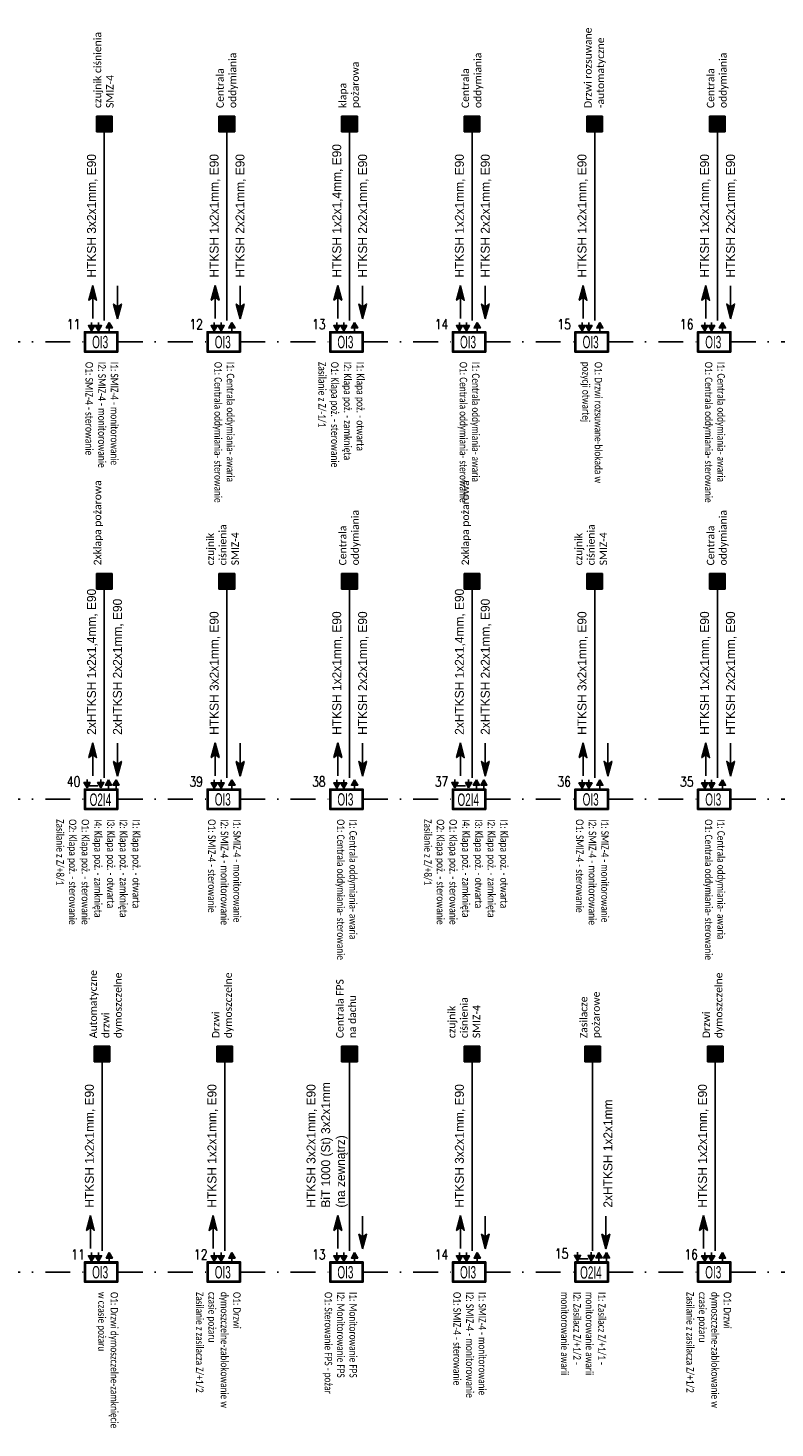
# Model space of a CAD drawing. Header units: millimetres. Extents: x 405 to 2542, y 4022 to 4770.
# Tile 4 of 9: x 726 to 877, y 4488 to 4770. Entities that reach past the tile are written whole.
import ezdxf

# ---------------------------------------------------------------- set-up
doc = ezdxf.new("R2010")
doc.units = ezdxf.units.MM
doc.linetypes.add('DASHDOT', pattern=[1, 0.5, -0.25, 0, -0.25])
for name, color, linetype in [('_SP_SAP P opis', 7, 'Continuous'), ('_TT_SSP_moduły', 94, 'Continuous'), ('TT_SAP_KABLE', 13, 'Continuous')]:
    doc.layers.add(name, color=color, linetype=linetype)
doc.styles.add('Arial narrow 1.00', font='ARIALN.TTF')
doc.styles.add('ST', font='romans.shx')

# ---------------------------------------------------------------- blocks, each defined once
blk = doc.blocks.new('MK')
blk.add_hatch(color=256).paths.add_polyline_path([(15, 30), (-15, 30), (-15, 0), (15, 0)])
for p, q in [((15, 30), (-15, 30)), ((-15, 30), (-15, 0)), ((15, 0), (15, 30)), ((-15, 0), (15, 0))]:
    blk.add_line(p, q)
blk = doc.blocks.new('BX-OI3')
for points in [[(126, 458), (175, 374), (78, 374)], [(-149, 326), (-197, 410), (-100, 410)], [(-42, 326), (-91, 410), (6, 410)]]:
    blk.add_hatch(color=0).paths.add_polyline_path(points)
at = {"color": 0}
for p, q in [((-149, 410), (-149, 458)), ((-42, 410), (-42, 458)), ((126, 374), (126, 326))]:
    blk.add_line(p, q, dxfattribs=at)
for points in [[(126, 458), (175, 374), (78, 374)], [(-149, 326), (-197, 410), (-100, 410)], [(-42, 326), (-91, 410), (6, 410)]]:
    blk.add_lwpolyline(points, close=True, dxfattribs=at)
for points in [[(259, 0), (-259, 0), (-259, 313), (259, 313)], [(259, 0), (-259, 0), (-259, 313), (259, 313)], [(-251, 305), (251, 305), (251, 8), (-251, 8)], [(-251, 305), (251, 305), (251, 8), (-251, 8)], [(-243, 297), (243, 297), (243, 14), (-243, 14)], [(-243, 297), (243, 297), (243, 14), (-243, 14)]]:
    blk.add_lwpolyline(points, close=True)
at = {"color": 0, "insert": (-140, 250), "char_height": 192, "attachment_point": 1}
blk.add_mtext_dynamic_manual_height_columns('{\\Ftxt|c238;\\W0.6;OI3}', width=68.27, gutter_width=12.5, heights=[0], dxfattribs=at)
at = {"flags": 4}
blk.add_attdef('NRMODUŁU', (339, 87), '', height=192, dxfattribs=at)
blk = doc.blocks.new('BX-O2I4')
for points in [[(113, 459), (162, 375), (65, 375)], [(230, 459), (278, 375), (181, 375)], [(-219, 331), (-268, 415), (-171, 415)], [(-7, 331), (-55, 415), (42, 415)]]:
    blk.add_hatch(color=256).paths.add_polyline_path(points)
for p, q in [((-219, 415), (-219, 463)), ((-7, 415), (-7, 463)), ((-189, 364), (-53, 364)), ((113, 375), (113, 328)), ((230, 375), (230, 328))]:
    blk.add_line(p, q)
for points in [[(113, 459), (162, 375), (65, 375)], [(230, 459), (278, 375), (181, 375)], [(-219, 331), (-268, 415), (-171, 415)], [(259, 0), (-259, 0), (-259, 313), (259, 313)], [(-251, 305), (251, 305), (251, 8), (-251, 8)], [(-243, 297), (243, 297), (243, 14), (-243, 14)], [(-7, 331), (-55, 415), (42, 415)]]:
    blk.add_lwpolyline(points, close=True)
at = {"color": 0, "insert": (-179, 246), "char_height": 192, "attachment_point": 1}
blk.add_mtext_dynamic_manual_height_columns('{\\Ftxt|c238;\\W0.6;O2I4}', width=68.27, gutter_width=12.5, heights=[0], dxfattribs=at)
at = {"flags": 4}
blk.add_attdef('NRMODUŁU', (339, 87), '', height=192, dxfattribs=at)

msp = doc.modelspace()

# ---------------------------------------------------------------- hatches: boundary and pattern name
at = {"transparency": 33554687}
h = msp.add_hatch(color=256, dxfattribs=at)
h.dxf.hatch_style = 1
h.paths.add_polyline_path([(739.54, 4718.27), (738.73, 4715.3), (739.54, 4715.91), (740.3, 4715.3)])
h = msp.add_hatch(color=256, dxfattribs=at)
h.dxf.hatch_style = 1
h.paths.add_polyline_path([(764.25, 4718.27), (763.44, 4715.3), (764.25, 4715.91), (765.01, 4715.3)])
h = msp.add_hatch(color=256, dxfattribs=at)
h.dxf.hatch_style = 1
h.paths.add_polyline_path([(788.96, 4718.27), (788.16, 4715.3), (788.96, 4715.91), (789.72, 4715.3)])
h = msp.add_hatch(color=256, dxfattribs=at)
h.dxf.hatch_style = 1
h.paths.add_polyline_path([(813.67, 4718.27), (812.87, 4715.3), (813.67, 4715.91), (814.43, 4715.3)])
h = msp.add_hatch(color=256, dxfattribs=at)
h.dxf.hatch_style = 1
h.paths.add_polyline_path([(838.39, 4718.27), (837.58, 4715.3), (838.39, 4715.91), (839.15, 4715.3)])
h = msp.add_hatch(color=256, dxfattribs=at)
h.dxf.hatch_style = 1
h.paths.add_polyline_path([(863.1, 4718.27), (862.29, 4715.3), (863.1, 4715.91), (863.86, 4715.3)])
h = msp.add_hatch(color=256, dxfattribs=at)
h.dxf.hatch_style = 1
h.paths.add_polyline_path([(744.52, 4711.57), (745.32, 4714.53), (744.52, 4713.92), (743.76, 4714.53)])
h = msp.add_hatch(color=256, dxfattribs=at)
h.dxf.hatch_style = 1
h.paths.add_polyline_path([(769.23, 4711.57), (770.04, 4714.53), (769.23, 4713.92), (768.47, 4714.53)])
h = msp.add_hatch(color=256, dxfattribs=at)
h.dxf.hatch_style = 1
h.paths.add_polyline_path([(793.94, 4711.57), (794.75, 4714.53), (793.94, 4713.92), (793.18, 4714.53)])
h = msp.add_hatch(color=256, dxfattribs=at)
h.dxf.hatch_style = 1
h.paths.add_polyline_path([(818.66, 4711.57), (819.46, 4714.53), (818.66, 4713.92), (817.9, 4714.53)])
h = msp.add_hatch(color=256, dxfattribs=at)
h.dxf.hatch_style = 1
h.paths.add_polyline_path([(868.08, 4711.57), (868.89, 4714.53), (868.08, 4713.92), (867.32, 4714.53)])
h = msp.add_hatch(color=256, dxfattribs=at)
h.dxf.hatch_style = 1
h.paths.add_polyline_path([(739.54, 4626.12), (738.73, 4623.15), (739.54, 4623.76), (740.3, 4623.15)])
h = msp.add_hatch(color=256, dxfattribs=at)
h.dxf.hatch_style = 1
h.paths.add_polyline_path([(764.25, 4626.12), (763.44, 4623.15), (764.25, 4623.76), (765.01, 4623.15)])
h = msp.add_hatch(color=256, dxfattribs=at)
h.dxf.hatch_style = 1
h.paths.add_polyline_path([(788.96, 4626.12), (788.16, 4623.15), (788.96, 4623.76), (789.72, 4623.15)])
h = msp.add_hatch(color=256, dxfattribs=at)
h.dxf.hatch_style = 1
h.paths.add_polyline_path([(813.67, 4626.12), (812.87, 4623.15), (813.67, 4623.76), (814.43, 4623.15)])
h = msp.add_hatch(color=256, dxfattribs=at)
h.dxf.hatch_style = 1
h.paths.add_polyline_path([(838.39, 4626.12), (837.58, 4623.15), (838.39, 4623.76), (839.15, 4623.15)])
h = msp.add_hatch(color=256, dxfattribs=at)
h.dxf.hatch_style = 1
h.paths.add_polyline_path([(863.1, 4626.11), (862.29, 4623.14), (863.1, 4623.75), (863.86, 4623.14)])
h = msp.add_hatch(color=256, dxfattribs=at)
h.dxf.hatch_style = 1
h.paths.add_polyline_path([(744.52, 4619.41), (745.32, 4622.38), (744.52, 4621.77), (743.76, 4622.38)])
h = msp.add_hatch(color=256, dxfattribs=at)
h.dxf.hatch_style = 1
h.paths.add_polyline_path([(769.23, 4619.41), (770.04, 4622.38), (769.23, 4621.77), (768.47, 4622.38)])
h = msp.add_hatch(color=256, dxfattribs=at)
h.dxf.hatch_style = 1
h.paths.add_polyline_path([(793.94, 4619.41), (794.75, 4622.38), (793.94, 4621.77), (793.18, 4622.38)])
h = msp.add_hatch(color=256, dxfattribs=at)
h.dxf.hatch_style = 1
h.paths.add_polyline_path([(818.66, 4619.41), (819.46, 4622.38), (818.66, 4621.77), (817.9, 4622.38)])
h = msp.add_hatch(color=256, dxfattribs=at)
h.dxf.hatch_style = 1
h.paths.add_polyline_path([(843.37, 4619.41), (844.17, 4622.38), (843.37, 4621.77), (842.61, 4622.38)])
h = msp.add_hatch(color=256, dxfattribs=at)
h.dxf.hatch_style = 1
h.paths.add_polyline_path([(868.08, 4619.41), (868.89, 4622.37), (868.08, 4621.76), (867.32, 4622.37)])
h = msp.add_hatch(color=256, dxfattribs=at)
h.dxf.hatch_style = 1
h.paths.add_polyline_path([(739.1, 4530.84), (738.3, 4527.87), (739.1, 4528.48), (739.86, 4527.87)])
h = msp.add_hatch(color=256, dxfattribs=at)
h.dxf.hatch_style = 1
h.paths.add_polyline_path([(763.82, 4530.84), (763.01, 4527.87), (763.82, 4528.48), (764.57, 4527.87)])
h = msp.add_hatch(color=256, dxfattribs=at)
h.dxf.hatch_style = 1
h.paths.add_polyline_path([(788.96, 4530.84), (788.16, 4527.87), (788.96, 4528.48), (789.72, 4527.87)])
h = msp.add_hatch(color=256, dxfattribs=at)
h.dxf.hatch_style = 1
h.paths.add_polyline_path([(813.67, 4530.84), (812.87, 4527.87), (813.67, 4528.48), (814.43, 4527.87)])
h = msp.add_hatch(color=256, dxfattribs=at)
h.dxf.hatch_style = 1
h.paths.add_polyline_path([(862.67, 4530.84), (861.86, 4527.87), (862.67, 4528.48), (863.42, 4527.87)])
h = msp.add_hatch(color=256, dxfattribs=at)
h.dxf.hatch_style = 1
h.paths.add_polyline_path([(793.94, 4524.13), (794.75, 4527.1), (793.94, 4526.49), (793.18, 4527.1)])
h = msp.add_hatch(color=256, dxfattribs=at)
h.dxf.hatch_style = 1
h.paths.add_polyline_path([(818.66, 4524.13), (819.46, 4527.1), (818.66, 4526.49), (817.9, 4527.1)])
h = msp.add_hatch(color=256, dxfattribs=at)
h.dxf.hatch_style = 1
h.paths.add_polyline_path([(842.94, 4524.13), (843.74, 4527.1), (842.94, 4526.49), (842.18, 4527.1)])

# ---------------------------------------------------------------- linework, layer by layer
for points in [[(741.87, 4711.2), (741.87, 4752.37)], [(766.58, 4711.2), (766.58, 4752.37)], [(791.29, 4711.2), (791.29, 4752.37)], [(816, 4711.2), (816, 4752.37)], [(840.72, 4711.2), (840.72, 4752.37)], [(865.43, 4711.2), (865.43, 4752.37)], [(739.54, 4718.27), (738.73, 4715.3), (739.54, 4715.91), (740.3, 4715.3), (739.54, 4718.27)], [(744.52, 4713.92), (744.52, 4718.19)], [(764.25, 4718.27), (763.44, 4715.3), (764.25, 4715.91), (765.01, 4715.3), (764.25, 4718.27)], [(769.23, 4713.92), (769.23, 4718.19)], [(788.96, 4718.27), (788.16, 4715.3), (788.96, 4715.91), (789.72, 4715.3), (788.96, 4718.27)], [(793.94, 4713.92), (793.94, 4718.19)], [(813.67, 4718.27), (812.87, 4715.3), (813.67, 4715.91), (814.43, 4715.3), (813.67, 4718.27)], [(818.66, 4713.92), (818.66, 4718.19)], [(838.39, 4718.27), (837.58, 4715.3), (838.39, 4715.91), (839.15, 4715.3), (838.39, 4718.27)], [(863.1, 4718.27), (862.29, 4715.3), (863.1, 4715.91), (863.86, 4715.3), (863.1, 4718.27)], [(868.08, 4713.92), (868.08, 4718.19)], [(739.54, 4715.91), (739.54, 4711.65)], [(744.52, 4711.57), (745.32, 4714.53), (744.52, 4713.92), (743.76, 4714.53), (744.52, 4711.57)], [(764.25, 4715.91), (764.25, 4711.65)], [(769.23, 4711.57), (770.04, 4714.53), (769.23, 4713.92), (768.47, 4714.53), (769.23, 4711.57)], [(788.96, 4715.91), (788.96, 4711.65)], [(793.94, 4711.57), (794.75, 4714.53), (793.94, 4713.92), (793.18, 4714.53), (793.94, 4711.57)], [(813.67, 4715.91), (813.67, 4711.65)], [(818.66, 4711.57), (819.46, 4714.53), (818.66, 4713.92), (817.9, 4714.53), (818.66, 4711.57)], [(838.39, 4715.91), (838.39, 4711.65)], [(863.1, 4715.91), (863.1, 4711.65)], [(868.08, 4711.57), (868.89, 4714.53), (868.08, 4713.92), (867.32, 4714.53), (868.08, 4711.57)], [(741.87, 4619.05), (741.87, 4660.22)], [(766.58, 4619.05), (766.58, 4660.22)], [(791.29, 4619.05), (791.29, 4660.22)], [(816, 4619.05), (816, 4660.22)], [(840.72, 4619.05), (840.72, 4660.22)], [(865.43, 4619.04), (865.43, 4660.21)], [(739.54, 4626.12), (738.73, 4623.15), (739.54, 4623.76), (740.3, 4623.15), (739.54, 4626.12)], [(744.52, 4621.77), (744.52, 4626.04)], [(764.25, 4626.12), (763.44, 4623.15), (764.25, 4623.76), (765.01, 4623.15), (764.25, 4626.12)], [(769.23, 4621.77), (769.23, 4626.04)], [(788.96, 4626.12), (788.16, 4623.15), (788.96, 4623.76), (789.72, 4623.15), (788.96, 4626.12)], [(793.94, 4621.77), (793.94, 4626.04)], [(813.67, 4626.12), (812.87, 4623.15), (813.67, 4623.76), (814.43, 4623.15), (813.67, 4626.12)], [(818.66, 4621.77), (818.66, 4626.04)], [(838.39, 4626.12), (837.58, 4623.15), (838.39, 4623.76), (839.15, 4623.15), (838.39, 4626.12)], [(843.37, 4621.77), (843.37, 4626.04)], [(863.1, 4626.11), (862.29, 4623.14), (863.1, 4623.75), (863.86, 4623.14), (863.1, 4626.11)], [(868.08, 4621.76), (868.08, 4626.03)], [(739.54, 4623.76), (739.54, 4619.49)], [(744.52, 4619.41), (745.32, 4622.38), (744.52, 4621.77), (743.76, 4622.38), (744.52, 4619.41)], [(764.25, 4623.76), (764.25, 4619.49)], [(769.23, 4619.41), (770.04, 4622.38), (769.23, 4621.77), (768.47, 4622.38), (769.23, 4619.41)], [(788.96, 4623.76), (788.96, 4619.49)], [(793.94, 4619.41), (794.75, 4622.38), (793.94, 4621.77), (793.18, 4622.38), (793.94, 4619.41)], [(813.67, 4623.76), (813.67, 4619.49)], [(818.66, 4619.41), (819.46, 4622.38), (818.66, 4621.77), (817.9, 4622.38), (818.66, 4619.41)], [(838.39, 4623.76), (838.39, 4619.49)], [(843.37, 4619.41), (844.17, 4622.38), (843.37, 4621.77), (842.61, 4622.38), (843.37, 4619.41)], [(863.1, 4623.75), (863.1, 4619.49)], [(868.08, 4619.41), (868.89, 4622.37), (868.08, 4621.76), (867.32, 4622.37), (868.08, 4619.41)], [(741.43, 4523.77), (741.43, 4564.94)], [(766.15, 4523.77), (766.15, 4564.94)], [(791.29, 4523.77), (791.29, 4564.94)], [(816, 4523.77), (816, 4564.94)], [(840.28, 4523.77), (840.28, 4564.94)], [(865, 4523.77), (865, 4564.94)], [(739.1, 4530.84), (738.3, 4527.87), (739.1, 4528.48), (739.86, 4527.87), (739.1, 4530.84)], [(739.1, 4528.48), (739.1, 4524.21)], [(763.82, 4530.84), (763.01, 4527.87), (763.82, 4528.48), (764.57, 4527.87), (763.82, 4530.84)], [(763.82, 4528.48), (763.82, 4524.21)], [(788.96, 4530.84), (788.16, 4527.87), (788.96, 4528.48), (789.72, 4527.87), (788.96, 4530.84)], [(788.96, 4528.48), (788.96, 4524.21)], [(793.94, 4526.49), (793.94, 4530.76)], [(813.67, 4530.84), (812.87, 4527.87), (813.67, 4528.48), (814.43, 4527.87), (813.67, 4530.84)], [(813.67, 4528.48), (813.67, 4524.21)], [(818.66, 4526.49), (818.66, 4530.76)], [(842.94, 4526.49), (842.94, 4530.76)], [(862.67, 4530.84), (861.86, 4527.87), (862.67, 4528.48), (863.42, 4527.87), (862.67, 4530.84)], [(862.67, 4528.48), (862.67, 4524.21)], [(793.94, 4524.13), (794.75, 4527.1), (793.94, 4526.49), (793.18, 4527.1), (793.94, 4524.13)], [(818.66, 4524.13), (819.46, 4527.1), (818.66, 4526.49), (817.9, 4527.1), (818.66, 4524.13)], [(842.94, 4524.13), (843.74, 4527.1), (842.94, 4526.49), (842.18, 4527.1), (842.94, 4524.13)]]:
    msp.add_lwpolyline(points)
at = {"layer": 'TT_SAP_KABLE', "linetype": 'DASHDOT', "ltscale": 10}
for points in [[(719.9, 4706.9), (737.89, 4706.9)], [(744.61, 4706.9), (762.6, 4706.9)], [(769.32, 4706.9), (787.31, 4706.9)], [(794.04, 4706.9), (812.02, 4706.9)], [(818.75, 4706.9), (836.74, 4706.9)], [(843.46, 4706.9), (861.45, 4706.9)], [(868.17, 4706.9), (886.16, 4706.9)], [(719.9, 4614.75), (737.89, 4614.75)], [(744.61, 4614.75), (762.6, 4614.75)], [(769.32, 4614.75), (787.31, 4614.75)], [(794.04, 4614.75), (812.02, 4614.75)], [(818.75, 4614.75), (836.74, 4614.75)], [(843.46, 4614.74), (861.45, 4614.74)], [(868.17, 4614.74), (886.16, 4614.74)], [(719.9, 4519.46), (737.89, 4519.46)], [(744.61, 4519.46), (762.6, 4519.46)], [(769.32, 4519.46), (787.31, 4519.46)], [(794.04, 4519.46), (812.02, 4519.46)], [(818.75, 4519.46), (836.74, 4519.46)], [(843.46, 4519.46), (861.45, 4519.46)], [(868.17, 4519.46), (886.16, 4519.46)]]:
    msp.add_lwpolyline(points, dxfattribs=at)

# ---------------------------------------------------------------- block references
at = {"xscale": 0.1055999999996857, "yscale": 0.1055999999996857, "zscale": 0.1055999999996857, "rotation": 270}
for p in [(740.28, 4750.82), (764.99, 4750.82), (789.71, 4750.82), (814.42, 4750.82), (839.13, 4750.82), (863.85, 4750.82), (740.28, 4658.67), (764.99, 4658.67), (789.71, 4658.67), (814.42, 4658.67), (839.13, 4658.67), (863.85, 4658.66), (739.85, 4563.39), (764.56, 4563.39), (789.71, 4563.39), (814.42, 4563.39), (838.7, 4563.39), (863.41, 4563.39)]:
    msp.add_blockref('MK', p, dxfattribs=at)
at = {"layer": '_TT_SSP_moduły', "xscale": 0.013, "yscale": 0.013, "zscale": 0.013}
for name, p in [('BX-OI3', (741.25, 4704.87)), ('BX-OI3', (765.96, 4704.87)), ('BX-OI3', (790.67, 4704.87)), ('BX-OI3', (815.39, 4704.87)), ('BX-OI3', (840.1, 4704.87)), ('BX-OI3', (864.81, 4704.87)), ('BX-O2I4', (741.25, 4612.71)), ('BX-OI3', (765.96, 4612.71)), ('BX-OI3', (790.67, 4612.71)), ('BX-O2I4', (815.39, 4612.71)), ('BX-OI3', (840.1, 4612.71)), ('BX-OI3', (864.81, 4612.7)), ('BX-OI3', (741.25, 4517.43)), ('BX-OI3', (765.96, 4517.43)), ('BX-OI3', (790.67, 4517.43)), ('BX-OI3', (815.39, 4517.43)), ('BX-O2I4', (840.1, 4517.43)), ('BX-OI3', (864.81, 4517.43))]:
    msp.add_blockref(name, p, dxfattribs=at)

# ---------------------------------------------------------------- texts
at = {"char_height": 1.5, "attachment_point": 1, "style": 'Arial narrow 1.00'}
for s, insert, width, rotation in [('{\\fCalibri|b0|i0|c238|p34;Drzwi rozsuwane\\P-automatyczne}', (838.6, 4754.04), 16.2676, 90), ('{\\fCalibri|b0|i0|c238|p34;Centrala oddymiania}', (764.46, 4754.04), 16.2676, 90), ('{\\fCalibri|b0|i0|c238|p34;Centrala oddymiania}', (813.88, 4754.04), 16.2676, 90), ('{\\fCalibri|b0|i0|c238|p34;Centrala oddymiania}', (863.31, 4754.04), 16.2676, 90), ('{\\fCalibri|b0|i0|c238|p34;czujnik ciśnienia SMIZ-4}', (739.75, 4754.04), 16.2676, 90), ('{\\fCalibri|b0|i0|c238|p34;klapa\\Ppożarowa}', (789.17, 4754.04), 16.2676, 90), ('{\\W0.8;\\fCalibri|b0|i0|c238|p34;I1: SMIZ-4 - monitorowanie\\P\\H1.025641x;I2: SMIZ-4 - monitorowanie\\PO1: SMIZ-4 - sterowanie}', (744.68, 4702.89), 32.592, 270), ('{\\W0.8;\\fCalibri|b0|i0|c238|p34;I1: Centrala oddymiania- awaria\\PO1: Centrala oddymiania- sterowanie}', (768.07, 4702.89), 32.592, 270), ('{\\W0.8;\\fCalibri|b0|i0|c238|p34;I1: \\H1.025641x;Klapa poż. - otwarta\\P\\H0.975x;I2: \\H1.025641x;Klapa poż. - zamknięta\\P\\H0.975x;O1: \\H1.025641x;Klapa poż. - sterowanie\\PZasilanie z \\H0.975x;Z/-1/1 }', (794.26, 4702.89), 32.592, 270), ('{\\W0.8;\\fCalibri|b0|i0|c238|p34;I1: Centrala oddymiania- awaria\\PO1: Centrala oddymiania- sterowanie}', (817.5, 4702.89), 32.592, 270), ('{\\W0.8;\\fCalibri|b0|i0|c238|p34;O1: Drzwi rozsuwane-blokada w pozycji otwartej}', (842.21, 4702.89), 27.1962, 270), ('{\\W0.8;\\fCalibri|b0|i0|c238|p34;I1: Centrala oddymiania- awaria\\PO1: Centrala oddymiania- sterowanie}', (866.93, 4702.89), 32.592, 270), ('{\\fCalibri|b0|i0|c238|p34;2xklapa pożarowa}', (739.75, 4661.88), 16.2676, 90), ('{\\fCalibri|b0|i0|c238|p34;Centrala oddymiania}', (789.17, 4661.88), 16.2676, 90), ('{\\fCalibri|b0|i0|c238|p34;2xklapa pożarowa}', (813.88, 4661.88), 16.2676, 90), ('{\\fCalibri|b0|i0|c238|p34;Centrala oddymiania}', (863.31, 4661.87), 16.2676, 90), ('{\\fCalibri|b0|i0|c238|p34;czujnik ciśnienia SMIZ-4}', (762.49, 4661.88), 11.7505, 90), ('{\\fCalibri|b0|i0|c238|p34;czujnik ciśnienia SMIZ-4}', (836.7, 4661.88), 12.3586, 90), ('{\\W0.8;\\fCalibri|b0|i0|c238|p34;I1: \\H1.025641x;Klapa poż. - otwarta\\P\\H0.975x;I2: \\H1.025641x;Klapa poż. - zamknięta\\P\\H0.975x;I3: \\H1.025641x;Klapa poż. - otwarta\\P\\H0.975x;I4: \\H1.025641x;Klapa poż. - zamknięta\\P\\H0.975x;O1: \\H1.025641x;Klapa poż. - sterowanie\\P\\H0.975x;O2: \\H1.025641x;Klapa poż. - sterowanie\\P\\H0.975x;Zasilanie z Z/+8/1}', (749.11, 4610.73), 32.592, 270), ('{\\W0.8;\\fCalibri|b0|i0|c238|p34;I1: SMIZ-4 - monitorowanie\\P\\H1.025641x;I2: SMIZ-4 - monitorowanie\\PO1: SMIZ-4 - sterowanie}', (769.39, 4610.73), 32.592, 270), ('{\\W0.8;\\fCalibri|b0|i0|c238|p34;I1: Centrala oddymiania- awaria\\PO1: Centrala oddymiania- sterowanie}', (792.79, 4610.73), 32.592, 270), ('{\\W0.8;\\fCalibri|b0|i0|c238|p34;I1: \\H1.025641x;Klapa poż. - otwarta\\P\\H0.975x;I2: \\H1.025641x;Klapa poż. - zamknięta\\P\\H0.975x;I3: \\H1.025641x;Klapa poż. - otwarta\\P\\H0.975x;I4: \\H1.025641x;Klapa poż. - zamknięta\\P\\H0.975x;O1: \\H1.025641x;Klapa poż. - sterowanie\\P\\H0.975x;O2: \\H1.025641x;Klapa poż. - sterowanie\\P\\H0.975x;Zasilanie z Z/+8/1}', (823.24, 4610.73), 32.592, 270), ('{\\W0.8;\\fCalibri|b0|i0|c238|p34;I1: SMIZ-4 - monitorowanie\\P\\H1.025641x;I2: SMIZ-4 - monitorowanie\\PO1: SMIZ-4 - sterowanie}', (843.53, 4610.73), 32.592, 270), ('{\\W0.8;\\fCalibri|b0|i0|c238|p34;I1: Centrala oddymiania- awaria\\PO1: Centrala oddymiania- sterowanie}', (866.93, 4610.72), 32.592, 270), ('{\\fCalibri|b0|i0|c238|p34;Automatyczne drzwi dymoszczelne}', (738.88, 4566.6), 16.2676, 90), ('{\\fCalibri|b0|i0|c238|p34;Drzwi dymoszczelne}', (763.59, 4566.6), 16.2676, 90), ('{\\fCalibri|b0|i0|c238|p34;Drzwi dymoszczelne}', (862.44, 4566.6), 16.2676, 90), ('{\\fCalibri|b0|i0|c238|p34;Centrala FPS na dachu}', (788.6, 4566.6), 13.0943, 90), ('{\\fCalibri|b0|i0|c238|p34;Zasilacze\\Ppożarowe}', (837.73, 4566.6), 13.1426, 90), ('{\\fCalibri|b0|i0|c238|p34;czujnik ciśnienia SMIZ-4}', (811.13, 4566.6), 13.9598, 90), ('{\\W0.8;\\fCalibri|b0|i0|c238|p34;O1: Drzwi dymoszczelne-zamknięcie w czasie pożaru}', (744.65, 4515.45), 28.0567, 270), ('{\\W0.8;\\fCalibri|b0|i0|c238|p34;O1: Drzwi dymoszczelne-zablokowanie w czasie pożaru\\PZasilanie z zasilacza Z/+1/2}', (769.36, 4515.45), 28.0567, 270), ('{\\W0.8;\\fCalibri|b0|i0|c238|p34;I1: Monitorowanie FPS\\PI2: Monitorowanie FPS\\PO1: Sterowanie FPS - pożar}', (792.79, 4515.45), 32.592, 270), ('{\\W0.8;\\fCalibri|b0|i0|c238|p34;I1: SMIZ-4 - monitorowanie\\P\\H1.025641x;I2: SMIZ-4 - monitorowanie\\PO1: SMIZ-4 - sterowanie}', (818.82, 4515.45), 32.592, 270), ('{\\W0.8;\\fCalibri|b0|i0|c238|p34;I1: Zasilacz Z/+1/1 - monitorowanie awarii\\PI2: Zasilacz Z/+1/2 - monitorowanie awarii}', (842.92, 4515.45), 22.9607, 270), ('{\\W0.8;\\fCalibri|b0|i0|c238|p34;O1: Drzwi dymoszczelne-zablokowanie w czasie pożaru\\PZasilanie z zasilacza Z/+1/2}', (868.21, 4515.45), 28.0567, 270)]:
    msp.add_mtext(s, dxfattribs=dict(at, insert=insert, width=width, rotation=rotation))
at = {"layer": '_SP_SAP P opis', "char_height": 1.8, "attachment_point": 7, "rotation": 90}
for s, insert, width in [('HTKSH 1x2x1,4mm, E90', (789.96, 4719.89), 34.7587), ('HTKSH 3x2x1mm, E90', (740.53, 4719.89), 34.7587), ('HTKSH 1x2x1mm, E90', (765.24, 4719.89), 34.7587), ('HTKSH 2x2x1mm, E90', (770.46, 4719.89), 34.7587), ('HTKSH 2x2x1mm, E90', (795.17, 4719.89), 34.7587), ('HTKSH 1x2x1mm, E90', (814.67, 4719.89), 34.7587), ('HTKSH 2x2x1mm, E90', (819.89, 4719.89), 34.7587), ('HTKSH 1x2x1mm, E90', (839.38, 4719.89), 34.7587), ('HTKSH 1x2x1mm, E90', (864.09, 4719.89), 34.7587), ('HTKSH 2x2x1mm, E90', (869.31, 4719.89), 34.7587), ('2xHTKSH 1x2x1,4mm, E90', (740.53, 4627.73), 34.7587), ('2xHTKSH 2x2x1mm, E90', (745.75, 4627.73), 34.7587), ('2xHTKSH 1x2x1,4mm, E90', (814.67, 4627.73), 34.7587), ('2xHTKSH 2x2x1mm, E90', (819.89, 4627.73), 34.7587), ('HTKSH 3x2x1mm, E90', (765.24, 4627.73), 34.7587), ('HTKSH 1x2x1mm, E90', (789.96, 4627.73), 34.7587), ('HTKSH 2x2x1mm, E90', (795.17, 4627.73), 34.7587), ('HTKSH 3x2x1mm, E90', (839.38, 4627.73), 34.7587), ('HTKSH 1x2x1mm, E90', (864.09, 4627.73), 34.7587), ('HTKSH 2x2x1mm, E90', (869.31, 4627.73), 34.7587), ('HTKSH 1x2x1mm, E90', (740.1, 4532.45), 34.7587), ('HTKSH 1x2x1mm, E90', (764.81, 4532.45), 34.7587), ('HTKSH 3x2x1mm, E90', (784.77, 4532.45), 34.7587), ('BiT 1000 (St) 3x2x1mm (na zewnątrz)', (790.94, 4532.45), 28.8948), ('HTKSH 3x2x1mm, E90', (814.67, 4532.45), 34.7587), ('HTKSH 1x2x1mm, E90', (863.66, 4532.45), 34.7587), ('2xHTKSH 1x2x1mm', (844.3, 4532.45), 34.7587)]:
    msp.add_mtext(s, dxfattribs=dict(at, insert=insert, width=width))
at = {"layer": '_TT_SSP_moduły', "style": 'ST', "width": 0.8}
for s, p in [('11', (734.32, 4709.46)), ('12', (759.03, 4709.46)), ('13', (783.74, 4709.46)), ('14', (808.46, 4709.46)), ('15', (833.17, 4709.46)), ('16', (857.88, 4709.46)), ('40', (734.32, 4617.3)), ('39', (759.03, 4617.3)), ('38', (783.74, 4617.3)), ('37', (808.46, 4617.3)), ('36', (833.17, 4617.3)), ('35', (857.88, 4617.29)), ('11', (735.21, 4522.02)), ('12', (759.93, 4522.02)), ('13', (783.74, 4522.02)), ('14', (808.46, 4522.02)), ('15', (832.67, 4522.19)), ('16', (858.78, 4522.02))]:
    msp.add_text(s, height=2, dxfattribs=at).set_placement(p)

doc.saveas('drawing.dxf')
